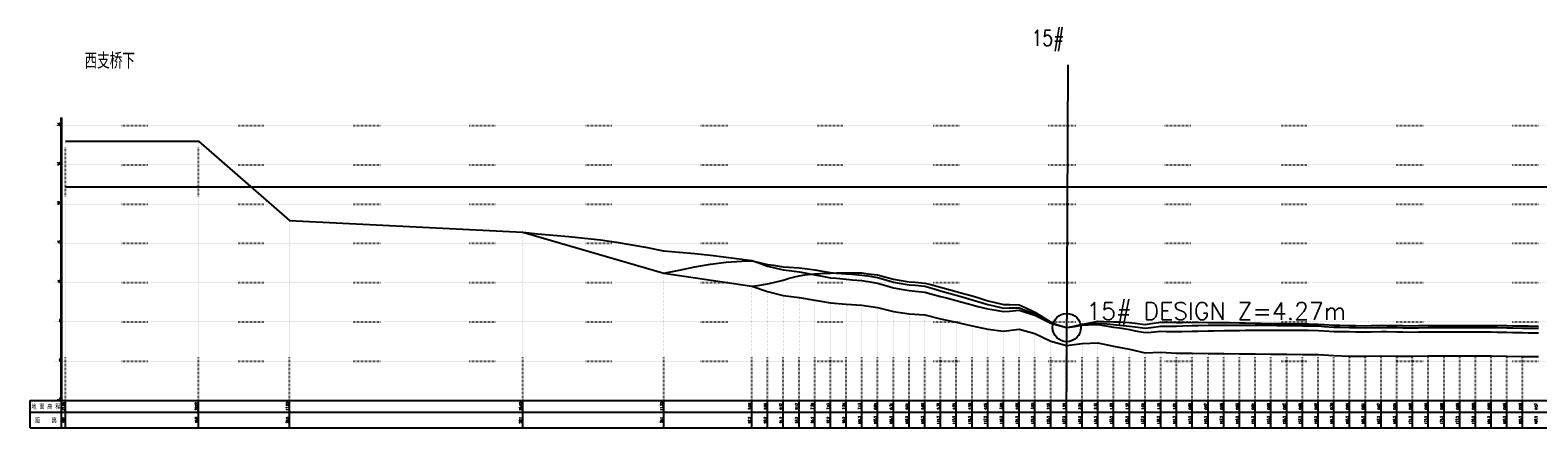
# Model space of a CAD drawing. Extents: x 391415 to 399140, y 3188456 to 3193757.
# Tile 3 of 6: x 391451 to 393368, y 3193250 to 3193757. Entities that reach past the tile are written whole.
import ezdxf
from ezdxf.enums import TextEntityAlignment as Align

# ---------------------------------------------------------------- set-up
doc = ezdxf.new("R2010")
doc.units = 0
doc.linetypes.add('X4', pattern=[1.6, 0, -1.6])
doc.layers.get('0').update_dxf_attribs({"linetype": 'CONTINUOUS'})
for name, color, linetype in [('ANNOTATION', 7, 'CONTINUOUS'), ('DESIGN_CENTER', 1, 'CONTINUOUS'), ('DESIGN_DISTRIBUTED', 3, 'CONTINUOUS'), ('DESIGN_LOCAL', 5, 'CONTINUOUS'), ('DLSS', 4, 'CONTINUOUS'), ('DMX', 1, 'CONTINUOUS'), ('PIER_CONTROL', 6, 'CONTINUOUS'), ('WSE_22_190', 4, 'CONTINUOUS'), ('ZDH', 1, 'CONTINUOUS'), ('zdm1', 2, 'CONTINUOUS'), ('ZDMT5', 3, 'CONTINUOUS')]:
    doc.layers.add(name, color=color, linetype=linetype)
doc.styles.add('HZ', font='rs.shx', dxfattribs={"width": 0.8, "bigfont": 'hztxt.shx'})
doc.styles.get("Standard").update_dxf_attribs({"font": 'rs.shx', "bigfont": 'hztxt.shx'})

msp = doc.modelspace()

# ---------------------------------------------------------------- linework, layer by layer
at = {"linetype": 'Continuous', "flags": 128}
msp.add_lwpolyline([(392768.7, 3193250.3), (392770.7, 3193712.5)], dxfattribs=at)
at = {"layer": 'DESIGN_CENTER', "color": 1}
msp.add_lwpolyline([(391496.2, 3193615.1), (391665.4, 3193615.5), (391780.9, 3193514.3), (392077.4, 3193499.3), (392256.8, 3193447.3), (392276.2, 3193451.1), (392296.2, 3193455.2), (392316.2, 3193458.7), (392336.2, 3193461.2), (392356.2, 3193462.7), (392368.7, 3193463), (392376.2, 3193461.4), (392388.7, 3193458.5), (392396.2, 3193457.5), (392408.7, 3193455.5), (392416.2, 3193455.1), (392428.7, 3193454.1), (392436.2, 3193453.1), (392448.7, 3193451.3), (392456.2, 3193450.1), (392468.7, 3193448), (392476.2, 3193447.4), (392488.7, 3193446.3), (392496.2, 3193445.8), (392508.7, 3193444.8), (392516.2, 3193443.7), (392528.7, 3193441.7), (392536.2, 3193439.5), (392548.7, 3193436), (392556.2, 3193434.7), (392568.7, 3193432.5), (392576.2, 3193431.8), (392588.7, 3193430.6), (392596.2, 3193428.4), (392608.7, 3193424.8), (392616.2, 3193422.8), (392628.7, 3193419.3), (392636.2, 3193417.1), (392648.7, 3193413.4), (392656.2, 3193411.1), (392668.7, 3193407.2), (392676.2, 3193405.6), (392688.7, 3193402.8), (392696.2, 3193403), (392708.7, 3193403.2), (392716.2, 3193400.3), (392728.7, 3193395.5), (392736.2, 3193391.1), (392748.7, 3193384), (392756.2, 3193381.6), (392768.7, 3193378), (392769.1, 3193378), (392776.2, 3193379.1), (392788.7, 3193381.4), (392796.2, 3193382.2), (392808.7, 3193383.7), (392816.2, 3193383), (392828.7, 3193381.8), (392836.2, 3193381.1), (392848.7, 3193379.9), (392856.2, 3193378.9), (392868.7, 3193377.1), (392876.2, 3193378.2), (392888.7, 3193379.8), (392896.2, 3193379.8), (392908.7, 3193379.8), (392916.2, 3193380.1), (392928.7, 3193380.5), (392936.2, 3193380.8), (392948.7, 3193381), (392956.2, 3193381.1), (392968.7, 3193381.2), (392976.2, 3193381.2), (392988.7, 3193381.2), (392996.2, 3193381.2), (393008.7, 3193381.1), (393016.2, 3193381.1), (393028.7, 3193380.9), (393036.2, 3193380.8), (393048.7, 3193380.6), (393056.2, 3193380.5), (393068.7, 3193380.4), (393076.2, 3193380.2), (393088.7, 3193380.1), (393096.2, 3193379.5), (393108.7, 3193378.7), (393116.2, 3193378.5), (393128.7, 3193378.1), (393136.2, 3193378), (393148.7, 3193377.7), (393156.2, 3193377.9), (393168.7, 3193378.2), (393176.2, 3193378.1), (393188.7, 3193377.9), (393196.2, 3193377.8), (393208.7, 3193377.6), (393216.2, 3193377.8), (393228.7, 3193378), (393236.2, 3193378), (393248.7, 3193378), (393256.2, 3193378), (393268.7, 3193378), (393276.2, 3193378), (393288.7, 3193378), (393296.2, 3193378.1), (393308.7, 3193378.1), (393316.2, 3193377.9), (393328.7, 3193377.7), (393336.2, 3193377.6), (393348.7, 3193377.4), (393356.2, 3193377.3), (393368.7, 3193377.2)], dxfattribs=at)
at = {"layer": 'DESIGN_DISTRIBUTED', "color": 3}
msp.add_lwpolyline([(391496.2, 3193615.1), (391665.4, 3193615.5), (391780.9, 3193514.3), (392077.4, 3193499.3), (392096.2, 3193497.5), (392116.2, 3193495.8), (392136.2, 3193494), (392156.2, 3193491.9), (392176.2, 3193489.5), (392196.2, 3193486.8), (392216.2, 3193483.5), (392236.2, 3193479.9), (392256.2, 3193475.8), (392256.8, 3193475.7), (392276.2, 3193474.2), (392296.2, 3193472.3), (392316.2, 3193470.1), (392336.2, 3193467.7), (392356.2, 3193465.1), (392368.7, 3193463.4), (392376.2, 3193460.7), (392388.7, 3193456.3), (392396.2, 3193454.5), (392408.7, 3193451.5), (392416.2, 3193450.5), (392428.7, 3193448.9), (392436.2, 3193447.5), (392448.7, 3193445.3), (392456.2, 3193443.9), (392468.7, 3193441.5), (392476.2, 3193440.8), (392488.7, 3193439.5), (392496.2, 3193438.9), (392508.7, 3193437.8), (392516.2, 3193436.6), (392528.7, 3193434.5), (392536.2, 3193432.3), (392548.7, 3193428.7), (392556.2, 3193427.4), (392568.7, 3193425.2), (392576.2, 3193424.4), (392588.7, 3193423.2), (392596.2, 3193421.1), (392608.7, 3193417.6), (392616.2, 3193415.7), (392628.7, 3193412.4), (392636.2, 3193410.4), (392648.7, 3193407), (392656.2, 3193405), (392668.7, 3193401.7), (392676.2, 3193400.4), (392688.7, 3193398.4), (392696.2, 3193399), (392708.7, 3193400.1), (392716.2, 3193397.7), (392728.7, 3193393.8), (392736.2, 3193389.9), (392748.7, 3193383.5), (392756.2, 3193381.3), (392768.7, 3193378), (392769.1, 3193378), (392776.2, 3193379), (392788.7, 3193380.9), (392796.2, 3193381.3), (392808.7, 3193382), (392816.2, 3193380.7), (392828.7, 3193378.7), (392836.2, 3193377.5), (392848.7, 3193375.5), (392856.2, 3193374), (392868.7, 3193371.6), (392876.2, 3193372.3), (392888.7, 3193373.4), (392896.2, 3193373.2), (392908.7, 3193372.9), (392916.2, 3193373.1), (392928.7, 3193373.4), (392936.2, 3193373.6), (392948.7, 3193373.8), (392956.2, 3193374), (392968.7, 3193374.1), (392976.2, 3193374.2), (392988.7, 3193374.4), (392996.2, 3193374.5), (393008.7, 3193374.5), (393016.2, 3193374.6), (393028.7, 3193374.6), (393036.2, 3193374.6), (393048.7, 3193374.6), (393056.2, 3193374.6), (393068.7, 3193374.6), (393076.2, 3193374.5), (393088.7, 3193374.4), (393096.2, 3193374), (393108.7, 3193373.2), (393116.2, 3193373.1), (393128.7, 3193372.8), (393136.2, 3193372.6), (393148.7, 3193372.4), (393156.2, 3193372.6), (393168.7, 3193372.9), (393176.2, 3193372.8), (393188.7, 3193372.6), (393196.2, 3193372.5), (393208.7, 3193372.3), (393216.2, 3193372.5), (393228.7, 3193372.7), (393236.2, 3193372.6), (393248.7, 3193372.6), (393256.2, 3193372.6), (393268.7, 3193372.5), (393276.2, 3193372.5), (393288.7, 3193372.5), (393296.2, 3193372.4), (393308.7, 3193372.4), (393316.2, 3193372.2), (393328.7, 3193372), (393336.2, 3193371.8), (393348.7, 3193371.6), (393356.2, 3193371.5), (393368.7, 3193371.2)], dxfattribs=at)
at = {"layer": 'DESIGN_LOCAL', "color": 5}
msp.add_lwpolyline([(391496.2, 3193615.1), (391665.4, 3193615.5), (391780.9, 3193514.3), (392077.4, 3193499.3), (392256.8, 3193447.3), (392368.7, 3193430.9), (392376.2, 3193431.7), (392388.7, 3193433.5), (392396.2, 3193435.4), (392408.7, 3193438.4), (392416.2, 3193440.7), (392428.7, 3193444), (392436.2, 3193445.2), (392448.7, 3193446.6), (392456.2, 3193447), (392468.7, 3193447.1), (392476.2, 3193447.5), (392488.7, 3193447.7), (392496.2, 3193447.7), (392508.7, 3193447.5), (392516.2, 3193446.6), (392528.7, 3193445), (392536.2, 3193443), (392548.7, 3193439.6), (392556.2, 3193438.4), (392568.7, 3193436.4), (392576.2, 3193435.7), (392588.7, 3193434.7), (392596.2, 3193432.7), (392608.7, 3193429.3), (392616.2, 3193427.3), (392628.7, 3193424), (392636.2, 3193422), (392648.7, 3193418.4), (392656.2, 3193416.2), (392668.7, 3193412.2), (392676.2, 3193410.5), (392688.7, 3193407.4), (392696.2, 3193407.3), (392708.7, 3193406.9), (392716.2, 3193403.5), (392728.7, 3193397.8), (392736.2, 3193392.9), (392748.7, 3193384.9), (392756.2, 3193382), (392768.7, 3193378), (392769.1, 3193378), (392776.2, 3193379.2), (392788.7, 3193382.2), (392796.2, 3193383.5), (392808.7, 3193386), (392816.2, 3193385.8), (392828.7, 3193385.5), (392836.2, 3193385.2), (392848.7, 3193384.5), (392856.2, 3193383.7), (392868.7, 3193382.1), (392876.2, 3193383.2), (392888.7, 3193384.8), (392896.2, 3193384.7), (392908.7, 3193384.4), (392916.2, 3193384.6), (392928.7, 3193384.7), (392936.2, 3193384.7), (392948.7, 3193384.6), (392956.2, 3193384.6), (392968.7, 3193384.4), (392976.2, 3193384.3), (392988.7, 3193384.1), (392996.2, 3193383.9), (393008.7, 3193383.7), (393016.2, 3193383.6), (393028.7, 3193383.4), (393036.2, 3193383.2), (393048.7, 3193383), (393056.2, 3193382.9), (393068.7, 3193382.8), (393076.2, 3193382.7), (393088.7, 3193382.5), (393096.2, 3193382), (393108.7, 3193381.2), (393116.2, 3193381), (393128.7, 3193380.7), (393136.2, 3193380.6), (393148.7, 3193380.3), (393156.2, 3193380.5), (393168.7, 3193380.9), (393176.2, 3193380.8), (393188.7, 3193380.6), (393196.2, 3193380.5), (393208.7, 3193380.4), (393216.2, 3193380.6), (393228.7, 3193380.8), (393236.2, 3193380.8), (393248.7, 3193380.8), (393256.2, 3193380.8), (393268.7, 3193380.8), (393276.2, 3193380.8), (393288.7, 3193380.8), (393296.2, 3193380.8), (393308.7, 3193380.8), (393316.2, 3193380.7), (393328.7, 3193380.5), (393336.2, 3193380.4), (393348.7, 3193380.2), (393356.2, 3193380.1), (393368.7, 3193380)], dxfattribs=at)
at = {"layer": 'DMX', "linetype": 'Continuous', "flags": 128}
msp.add_lwpolyline([(391496.2, 3193615.1), (391665.4, 3193615.5), (391780.9, 3193514.3), (392077.4, 3193499.3), (392256.8, 3193447.3), (392368.7, 3193430.9), (392388.7, 3193423.8), (392408.7, 3193419), (392428.7, 3193416.5), (392448.7, 3193413.1), (392468.7, 3193409.6), (392488.7, 3193407.9), (392508.7, 3193406.6), (392528.7, 3193403.7), (392548.7, 3193398.4), (392568.7, 3193395.4), (392588.7, 3193394.1), (392608.7, 3193389.3), (392628.7, 3193384.8), (392648.7, 3193380.3), (392668.7, 3193375.8), (392688.7, 3193373.4), (392708.7, 3193375.9), (392728.7, 3193370.3), (392748.7, 3193360.5), (392768.7, 3193355.2), (392788.7, 3193357.9), (392808.7, 3193358.6), (392828.7, 3193354.5), (392848.7, 3193350.5), (392868.7, 3193345.8), (392888.7, 3193346.8), (392908.7, 3193345.5), (392928.7, 3193345.3), (392948.7, 3193345), (392968.7, 3193344.8), (392988.7, 3193344.6), (393008.7, 3193344.4), (393028.7, 3193344.2), (393048.7, 3193344), (393068.7, 3193343.8), (393088.7, 3193343.6), (393108.7, 3193342.3), (393128.7, 3193341.8), (393148.7, 3193341.4), (393168.7, 3193342), (393188.7, 3193341.7), (393208.7, 3193341.5), (393228.7, 3193341.9), (393248.7, 3193341.9), (393268.7, 3193341.9), (393288.7, 3193341.9), (393308.7, 3193341.9), (393328.7, 3193341.6), (393348.7, 3193341.3), (393368.7, 3193341)], dxfattribs=at)
at = {"layer": 'PIER_CONTROL', "color": 6}
msp.add_circle((392769.1, 3193378), 18, dxfattribs=at)
at = {"layer": 'WSE_22_190', "color": 4}
msp.add_line((391496.2, 3193557.2), (396812.7, 3193557.2), dxfattribs=at)
at = {"layer": 'zdm1', "linetype": 'Continuous'}
for p, q in [((391490.7, 3193285.3), (391490.7, 3193645.3)), ((391491.7, 3193285.3), (391491.7, 3193645.3)), ((391451.2, 3193285.3), (391496.2, 3193285.3)), ((391451.2, 3193250.3), (391451.2, 3193285.3)), ((391491.2, 3193250.3), (391491.2, 3193285.3)), ((391496.2, 3193285.3), (396817.7, 3193285.3)), ((391451.2, 3193270.3), (396817.7, 3193270.3)), ((391451.2, 3193250.3), (396817.7, 3193250.3))]:
    msp.add_line(p, q, dxfattribs=at)
at = {"layer": 'zdm1', "linetype": 'X4'}
for p, q in [((391481.2, 3193635.3), (396827.7, 3193635.3)), ((391481.2, 3193585.3), (396827.7, 3193585.3)), ((391481.2, 3193535.3), (396827.7, 3193535.3)), ((391481.2, 3193485.3), (396827.7, 3193485.3)), ((391481.2, 3193435.3), (396827.7, 3193435.3)), ((391481.2, 3193385.3), (396827.7, 3193385.3)), ((391481.2, 3193335.3), (396827.7, 3193335.3)), ((391481.2, 3193285.3), (396827.7, 3193285.3))]:
    msp.add_line(p, q, dxfattribs=at)
at = {"layer": 'zdm1', "linetype": 'Continuous', "const_width": 1, "flags": 128}
for points in [[(391491.2, 3193635.3), (391491.2, 3193645.3)], [(391491.2, 3193615.3), (391491.2, 3193625.3)], [(391491.2, 3193595.3), (391491.2, 3193605.3)], [(391491.2, 3193575.3), (391491.2, 3193585.3)], [(391491.2, 3193555.3), (391491.2, 3193565.3)], [(391491.2, 3193535.3), (391491.2, 3193545.3)], [(391491.2, 3193515.3), (391491.2, 3193525.3)], [(391491.2, 3193495.3), (391491.2, 3193505.3)], [(391491.2, 3193475.3), (391491.2, 3193485.3)], [(391491.2, 3193455.3), (391491.2, 3193465.3)], [(391491.2, 3193435.3), (391491.2, 3193445.3)], [(391491.2, 3193415.3), (391491.2, 3193425.3)], [(391491.2, 3193395.3), (391491.2, 3193405.3)], [(391491.2, 3193375.3), (391491.2, 3193385.3)], [(391491.2, 3193355.3), (391491.2, 3193365.3)], [(391491.2, 3193335.3), (391491.2, 3193345.3)], [(391491.2, 3193315.3), (391491.2, 3193325.3)], [(391491.2, 3193295.3), (391491.2, 3193305.3)]]:
    msp.add_lwpolyline(points, dxfattribs=at)
at = {"layer": 'ZDMT5', "linetype": 'X4'}
for p, q in [((391496.2, 3193285.3), (391496.2, 3193615.1)), ((391665.4, 3193285.3), (391665.4, 3193615.5)), ((391780.9, 3193285.3), (391780.9, 3193514.3)), ((392077.4, 3193285.3), (392077.4, 3193499.3)), ((392256.8, 3193285.3), (392256.8, 3193447.3)), ((392368.7, 3193285.3), (392368.7, 3193430.9)), ((392388.7, 3193285.3), (392388.7, 3193423.8)), ((392408.7, 3193285.3), (392408.7, 3193419)), ((392428.7, 3193285.3), (392428.7, 3193416.5)), ((392448.7, 3193285.3), (392448.7, 3193413.1)), ((392468.7, 3193285.3), (392468.7, 3193409.6)), ((392488.7, 3193285.3), (392488.7, 3193407.9)), ((392508.7, 3193285.3), (392508.7, 3193406.6)), ((392528.7, 3193285.3), (392528.7, 3193403.7)), ((392548.7, 3193285.3), (392548.7, 3193398.4)), ((392568.7, 3193285.3), (392568.7, 3193395.4)), ((392588.7, 3193285.3), (392588.7, 3193394.1)), ((392608.7, 3193285.3), (392608.7, 3193389.3)), ((392628.7, 3193285.3), (392628.7, 3193384.8)), ((392648.7, 3193285.3), (392648.7, 3193380.3)), ((392668.7, 3193285.3), (392668.7, 3193375.8)), ((392688.7, 3193285.3), (392688.7, 3193373.4)), ((392708.7, 3193285.3), (392708.7, 3193375.9)), ((392728.7, 3193285.3), (392728.7, 3193370.3)), ((392748.7, 3193285.3), (392748.7, 3193360.5)), ((392768.7, 3193285.3), (392768.7, 3193355.2)), ((392788.7, 3193285.3), (392788.7, 3193357.9)), ((392808.7, 3193285.3), (392808.7, 3193358.6)), ((392828.7, 3193285.3), (392828.7, 3193354.5)), ((392848.7, 3193285.3), (392848.7, 3193350.5)), ((392868.7, 3193285.3), (392868.7, 3193345.8)), ((392888.7, 3193285.3), (392888.7, 3193346.8)), ((392908.7, 3193285.3), (392908.7, 3193345.5)), ((392928.7, 3193285.3), (392928.7, 3193345.3)), ((392948.7, 3193285.3), (392948.7, 3193345)), ((392968.7, 3193285.3), (392968.7, 3193344.8)), ((392988.7, 3193285.3), (392988.7, 3193344.6)), ((393008.7, 3193285.3), (393008.7, 3193344.4)), ((393028.7, 3193285.3), (393028.7, 3193344.2)), ((393048.7, 3193285.3), (393048.7, 3193344)), ((393068.7, 3193285.3), (393068.7, 3193343.8)), ((393088.7, 3193285.3), (393088.7, 3193343.6)), ((393108.7, 3193285.3), (393108.7, 3193342.3)), ((393128.7, 3193285.3), (393128.7, 3193341.8)), ((393148.7, 3193285.3), (393148.7, 3193341.4)), ((393168.7, 3193285.3), (393168.7, 3193342)), ((393188.7, 3193285.3), (393188.7, 3193341.7)), ((393208.7, 3193285.3), (393208.7, 3193341.5)), ((393228.7, 3193285.3), (393228.7, 3193341.9)), ((393248.7, 3193285.3), (393248.7, 3193341.9)), ((393268.7, 3193285.3), (393268.7, 3193341.9)), ((393288.7, 3193285.3), (393288.7, 3193341.9)), ((393308.7, 3193285.3), (393308.7, 3193341.9)), ((393328.7, 3193285.3), (393328.7, 3193341.6)), ((393348.7, 3193285.3), (393348.7, 3193341.3))]:
    msp.add_line(p, q, dxfattribs=at)
at = {"layer": 'ZDMT5', "linetype": 'Continuous'}
for p, q in [((391496.2, 3193250.3), (391496.2, 3193285.3)), ((391665.4, 3193250.3), (391665.4, 3193285.3)), ((391780.9, 3193250.3), (391780.9, 3193285.3)), ((392077.4, 3193250.3), (392077.4, 3193285.3)), ((392256.8, 3193250.3), (392256.8, 3193285.3)), ((392368.7, 3193250.3), (392368.7, 3193285.3)), ((392388.7, 3193250.3), (392388.7, 3193285.3)), ((392408.7, 3193250.3), (392408.7, 3193285.3)), ((392428.7, 3193250.3), (392428.7, 3193285.3)), ((392448.7, 3193250.3), (392448.7, 3193285.3)), ((392468.7, 3193250.3), (392468.7, 3193285.3)), ((392488.7, 3193250.3), (392488.7, 3193285.3)), ((392508.7, 3193250.3), (392508.7, 3193285.3)), ((392528.7, 3193250.3), (392528.7, 3193285.3)), ((392548.7, 3193250.3), (392548.7, 3193285.3)), ((392568.7, 3193250.3), (392568.7, 3193285.3)), ((392588.7, 3193250.3), (392588.7, 3193285.3)), ((392608.7, 3193250.3), (392608.7, 3193285.3)), ((392628.7, 3193250.3), (392628.7, 3193285.3)), ((392648.7, 3193250.3), (392648.7, 3193285.3)), ((392668.7, 3193250.3), (392668.7, 3193285.3)), ((392688.7, 3193250.3), (392688.7, 3193285.3)), ((392708.7, 3193250.3), (392708.7, 3193285.3)), ((392728.7, 3193250.3), (392728.7, 3193285.3)), ((392748.7, 3193250.3), (392748.7, 3193285.3)), ((392768.7, 3193250.3), (392768.7, 3193285.3)), ((392788.7, 3193250.3), (392788.7, 3193285.3)), ((392808.7, 3193250.3), (392808.7, 3193285.3)), ((392828.7, 3193250.3), (392828.7, 3193285.3)), ((392848.7, 3193250.3), (392848.7, 3193285.3)), ((392868.7, 3193250.3), (392868.7, 3193285.3)), ((392888.7, 3193250.3), (392888.7, 3193285.3)), ((392908.7, 3193250.3), (392908.7, 3193285.3)), ((392928.7, 3193250.3), (392928.7, 3193285.3)), ((392948.7, 3193250.3), (392948.7, 3193285.3)), ((392968.7, 3193250.3), (392968.7, 3193285.3)), ((392988.7, 3193250.3), (392988.7, 3193285.3)), ((393008.7, 3193250.3), (393008.7, 3193285.3)), ((393028.7, 3193250.3), (393028.7, 3193285.3)), ((393048.7, 3193250.3), (393048.7, 3193285.3)), ((393068.7, 3193250.3), (393068.7, 3193285.3)), ((393088.7, 3193250.3), (393088.7, 3193285.3)), ((393108.7, 3193250.3), (393108.7, 3193285.3)), ((393128.7, 3193250.3), (393128.7, 3193285.3)), ((393148.7, 3193250.3), (393148.7, 3193285.3)), ((393168.7, 3193250.3), (393168.7, 3193285.3)), ((393188.7, 3193250.3), (393188.7, 3193285.3)), ((393208.7, 3193250.3), (393208.7, 3193285.3)), ((393228.7, 3193250.3), (393228.7, 3193285.3)), ((393248.7, 3193250.3), (393248.7, 3193285.3)), ((393268.7, 3193250.3), (393268.7, 3193285.3)), ((393288.7, 3193250.3), (393288.7, 3193285.3)), ((393308.7, 3193250.3), (393308.7, 3193285.3)), ((393328.7, 3193250.3), (393328.7, 3193285.3)), ((393348.7, 3193250.3), (393348.7, 3193285.3))]:
    msp.add_line(p, q, dxfattribs=at)

# ---------------------------------------------------------------- texts
at = {"layer": 'ANNOTATION', "color": 6}
msp.add_text('15# DESIGN Z=4.27m', height=22, dxfattribs=at).set_placement((392794.1, 3193388))
at = {"layer": 'DLSS', "linetype": 'Continuous', "style": 'HZ', "width": 0.8}
msp.add_text('西支桥下', height=20, dxfattribs=at).set_placement((391552.4, 3193718.5), align=Align.MIDDLE)
at = {"layer": 'ZDH', "linetype": 'Continuous', "style": 'HZ', "width": 0.8}
msp.add_text('15#', height=20, dxfattribs=at).set_placement((392724.3, 3193736.7, 88888))
at = {"layer": 'zdm1', "linetype": 'Continuous', "style": 'HZ', "width": 0.8}
for s, p in [('30', (391490.2, 3193635.3)), ('25', (391490.2, 3193585.3)), ('20', (391490.2, 3193535.3)), ('15', (391490.2, 3193485.3)), ('10', (391490.2, 3193435.3)), ('5', (391490.2, 3193385.3)), ('0', (391490.2, 3193335.3)), ('-5', (391490.2, 3193285.3))]:
    msp.add_text(s, height=3, dxfattribs=at).set_placement(p, align=Align.RIGHT)
for s, p in [('地 面 高 程', (391471.2, 3193277.8)), ('距    离', (391471.2, 3193260.3))]:
    msp.add_text(s, height=6, dxfattribs=at).set_placement(p, align=Align.MIDDLE)
at = {"layer": 'ZDMT5', "linetype": 'Continuous', "style": 'HZ', "width": 0.8}
for s, p in [('27.98', (391495.7, 3193277.8)), ('28.02', (391664.9, 3193277.8)), ('17.90', (391780.4, 3193277.8)), ('16.40', (392076.9, 3193277.8)), ('11.20', (392256.3, 3193277.8)), ('9.56', (392368.2, 3193277.8)), ('8.85', (392388.2, 3193277.8)), ('8.37', (392408.2, 3193277.8)), ('8.12', (392428.2, 3193277.8)), ('7.78', (392448.2, 3193277.8)), ('7.43', (392468.2, 3193277.8)), ('7.26', (392488.2, 3193277.8)), ('7.13', (392508.2, 3193277.8)), ('6.84', (392528.2, 3193277.8)), ('6.31', (392548.2, 3193277.8)), ('6.01', (392568.2, 3193277.8)), ('5.88', (392588.2, 3193277.8)), ('5.39', (392608.2, 3193277.8)), ('4.95', (392628.2, 3193277.8)), ('4.50', (392648.2, 3193277.8)), ('4.05', (392668.2, 3193277.8)), ('3.80', (392688.2, 3193277.8)), ('4.06', (392708.2, 3193277.8)), ('3.50', (392728.2, 3193277.8)), ('2.52', (392748.2, 3193277.8)), ('1.99', (392768.2, 3193277.8)), ('2.26', (392788.2, 3193277.8)), ('2.33', (392808.2, 3193277.8)), ('1.92', (392828.2, 3193277.8)), ('1.52', (392848.2, 3193277.8)), ('1.04', (392868.2, 3193277.8)), ('1.15', (392888.2, 3193277.8)), ('1.01', (392908.2, 3193277.8)), ('0.99', (392928.2, 3193277.8)), ('0.97', (392948.2, 3193277.8)), ('0.95', (392968.2, 3193277.8)), ('0.93', (392988.2, 3193277.8)), ('0.91', (393008.2, 3193277.8)), ('0.89', (393028.2, 3193277.8)), ('0.87', (393048.2, 3193277.8)), ('0.85', (393068.2, 3193277.8)), ('0.82', (393088.2, 3193277.8)), ('0.70', (393108.2, 3193277.8)), ('0.65', (393128.2, 3193277.8)), ('0.61', (393148.2, 3193277.8)), ('0.67', (393168.2, 3193277.8)), ('0.64', (393188.2, 3193277.8)), ('0.62', (393208.2, 3193277.8)), ('0.66', (393228.2, 3193277.8)), ('0.66', (393248.2, 3193277.8)), ('0.66', (393268.2, 3193277.8)), ('0.66', (393288.2, 3193277.8)), ('0.66', (393308.2, 3193277.8)), ('0.63', (393328.2, 3193277.8)), ('0.59', (393348.2, 3193277.8)), ('0.57', (393368.2, 3193277.8)), ('0.0', (391495.7, 3193260.3)), ('16.9', (391664.9, 3193260.3)), ('28.5', (391780.4, 3193260.3)), ('58.1', (392076.9, 3193260.3)), ('76.1', (392256.3, 3193260.3)), ('87.2', (392368.2, 3193260.3)), ('89.2', (392388.2, 3193260.3)), ('91.2', (392408.2, 3193260.3)), ('93.2', (392428.2, 3193260.3)), ('95.2', (392448.2, 3193260.3)), ('97.2', (392468.2, 3193260.3)), ('99.2', (392488.2, 3193260.3)), ('101.2', (392508.2, 3193260.3)), ('103.2', (392528.2, 3193260.3)), ('105.2', (392548.2, 3193260.3)), ('107.2', (392568.2, 3193260.3)), ('109.2', (392588.2, 3193260.3)), ('111.2', (392608.2, 3193260.3)), ('113.2', (392628.2, 3193260.3)), ('115.2', (392648.2, 3193260.3)), ('117.2', (392668.2, 3193260.3)), ('119.2', (392688.2, 3193260.3)), ('121.2', (392708.2, 3193260.3)), ('123.2', (392728.2, 3193260.3)), ('125.2', (392748.2, 3193260.3)), ('127.2', (392768.2, 3193260.3)), ('129.2', (392788.2, 3193260.3)), ('131.2', (392808.2, 3193260.3)), ('133.2', (392828.2, 3193260.3)), ('135.2', (392848.2, 3193260.3)), ('137.2', (392868.2, 3193260.3)), ('139.2', (392888.2, 3193260.3)), ('141.2', (392908.2, 3193260.3)), ('143.2', (392928.2, 3193260.3)), ('145.2', (392948.2, 3193260.3)), ('147.2', (392968.2, 3193260.3)), ('149.2', (392988.2, 3193260.3)), ('151.2', (393008.2, 3193260.3)), ('153.2', (393028.2, 3193260.3)), ('155.2', (393048.2, 3193260.3)), ('157.2', (393068.2, 3193260.3)), ('159.2', (393088.2, 3193260.3)), ('161.2', (393108.2, 3193260.3)), ('163.2', (393128.2, 3193260.3)), ('165.2', (393148.2, 3193260.3)), ('167.2', (393168.2, 3193260.3)), ('169.2', (393188.2, 3193260.3)), ('171.2', (393208.2, 3193260.3)), ('173.2', (393228.2, 3193260.3)), ('175.2', (393248.2, 3193260.3)), ('177.2', (393268.2, 3193260.3)), ('179.2', (393288.2, 3193260.3)), ('181.2', (393308.2, 3193260.3)), ('183.2', (393328.2, 3193260.3)), ('185.2', (393348.2, 3193260.3)), ('187.2', (393368.2, 3193260.3))]:
    msp.add_text(s, height=3, rotation=90, dxfattribs=at).set_placement(p, align=Align.BOTTOM_CENTER)

doc.saveas('drawing.dxf')
